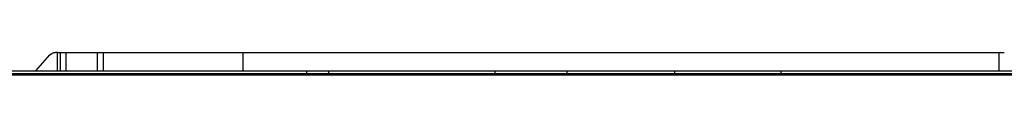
# Model space of a CAD drawing. Header units: millimetres. Extents: x 922208 to 1069538, y -182208 to -99877.
# Tile 105 of 256: x 982724.49 to 982989.89, y -160811.43 to -160805.19. Entities that reach past the tile are written whole.
import ezdxf

# ---------------------------------------------------------------- set-up
doc = ezdxf.new("R2010")
doc.units = ezdxf.units.MM
doc.header["$MEASUREMENT"] = 0
doc.layers.add('IS_KLIM_urządzenia', color=3, linetype='Continuous')

# ---------------------------------------------------------------- blocks, each defined once
blk = doc.blocks.new('G$CFEA986A8')
at = {"layer": 'IS_KLIM_urządzenia', "linetype": 'Continuous'}
for p, q in [((247.78, 196.29), (251.6, 200.59)), ((253.61, 201.26), (253.09, 201.26)), ((255.91, 201.26), (264.42, 201.26)), ((303.61, 201.26), (507.43, 201.26)), ((507.43, 196.29), (507.43, 201.26)), ((507.43, 201.26), (508.86, 201.26)), ((278.23, 195.58), (278.23, 195.13)), ((320.84, 196.24), (320.84, 196.29)), ((320.84, 195.58), (320.84, 196.24)), ((320.84, 195.13), (320.84, 195.58)), ((326.83, 196.24), (326.83, 196.29)), ((326.83, 195.58), (326.83, 196.24)), ((326.83, 195.13), (326.83, 195.58)), ((371.52, 196.29), (371.52, 196.24)), ((371.52, 196.24), (371.52, 195.58)), ((371.52, 195.58), (371.52, 195.13)), ((391.02, 196.24), (391.02, 196.29)), ((391.02, 195.13), (391.02, 195.58)), ((420.02, 196.29), (420.02, 196.24)), ((420.02, 195.13), (420.02, 195.58)), ((448.64, 196.29), (448.64, 196.24)), ((448.64, 195.58), (448.64, 195.13))]:
    blk.add_line(p, q, dxfattribs=at)
at = {"layer": 'IS_KLIM_urządzenia', "linetype": 'Continuous', "extrusion": (0, 0, -1)}
blk.add_arc((-253.09, 199.26), 2, 41.5986, 90, dxfattribs=at)
at = {"layer": 'IS_KLIM_urządzenia', "linetype": 'Continuous'}
for points, degree in [([(253.61, 196.29), (253.61, 197.95), (253.61, 199.6), (253.61, 201.26)], 3), ([(254.48, 196.29), (254.48, 197.95), (254.48, 199.6), (254.48, 201.26)], 3), ([(254.48, 201.26), (254.96, 201.26), (255.43, 201.26), (255.91, 201.26)], 3), ([(255.91, 201.26), (255.91, 199.6), (255.91, 197.95), (255.91, 196.29)], 3), ([(264.42, 196.29), (264.42, 197.95), (264.42, 199.6), (264.42, 201.26)], 3), ([(264.42, 201.26), (264.93, 201.26), (265.45, 201.26), (265.97, 201.26)], 3), ([(265.97, 201.26), (265.97, 196.29)], 1), ([(303.61, 201.26), (303.61, 196.29)], 1), ([(239.13, 196.29), (266.37, 196.29), (293.61, 196.29), (320.84, 196.29)], 3), ([(320.84, 196.24), (293.61, 196.24), (266.37, 196.24), (239.13, 196.24)], 3), ([(239.13, 195.58), (252.17, 195.58), (265.2, 195.58), (278.23, 195.58)], 3), ([(278.23, 195.13), (265.2, 195.13), (252.17, 195.13), (239.13, 195.13)], 3), ([(320.84, 196.29), (322.84, 196.29), (324.84, 196.29), (326.83, 196.29)], 3), ([(326.83, 196.24), (324.84, 196.24), (322.84, 196.24), (320.84, 196.24)], 3), ([(320.84, 195.58), (322.84, 195.58), (324.84, 195.58), (326.83, 195.58)], 3), ([(326.83, 195.13), (324.84, 195.13), (322.84, 195.13), (320.84, 195.13)], 3), ([(371.52, 196.24), (356.63, 196.24), (341.73, 196.24), (326.83, 196.24)], 3), ([(326.83, 195.58), (341.73, 195.58), (356.63, 195.58), (371.52, 195.58)], 3), ([(371.52, 195.13), (356.63, 195.13), (341.73, 195.13), (326.83, 195.13)], 3), ([(371.52, 196.29), (378.02, 196.29), (384.52, 196.29), (391.02, 196.29)], 3), ([(391.02, 196.24), (384.52, 196.24), (378.02, 196.24), (371.52, 196.24)], 3), ([(371.52, 195.58), (378.02, 195.58), (384.52, 195.58), (391.02, 195.58)], 3), ([(391.02, 195.13), (384.52, 195.13), (378.02, 195.13), (371.52, 195.13)], 3), ([(391.02, 196.29), (400.69, 196.29), (410.36, 196.29), (420.02, 196.29)], 3), ([(391.02, 195.58), (391.02, 195.8), (391.02, 196.02), (391.02, 196.24)], 3), ([(420.02, 196.24), (410.36, 196.24), (400.69, 196.24), (391.02, 196.24)], 3), ([(391.02, 195.58), (400.69, 195.58), (410.36, 195.58), (420.02, 195.58)], 3), ([(420.02, 195.13), (410.36, 195.13), (400.69, 195.13), (391.02, 195.13)], 3), ([(420.02, 196.29), (429.56, 196.29), (439.1, 196.29), (448.64, 196.29)], 3), ([(420.02, 195.58), (420.02, 195.8), (420.02, 196.02), (420.02, 196.24)], 3), ([(420.02, 195.58), (429.56, 195.58), (439.1, 195.58), (448.64, 195.58)], 3), ([(448.64, 196.29), (505.06, 196.29), (561.48, 196.29), (772.5, 196.17)], 3), ([(448.64, 196.24), (448.64, 196.02), (448.64, 195.8), (448.64, 195.58)], 3), ([(772.5, 196.12), (561.48, 196.24), (505.06, 196.24), (448.64, 196.24)], 3), ([(772.5, 195.01), (561.48, 195.13), (505.06, 195.13), (448.64, 195.13)], 3)]:
    blk.add_open_spline(points, degree=degree, dxfattribs=at)
for points, knots in [([(253.61, 201.26), (253.87, 201.26), (254.14, 201.26), (254.43, 201.26), (254.45, 201.26), (254.48, 201.26)], [0, 0, 0, 0, 0.911049, 0.911049, 1, 1, 1, 1]), ([(265.97, 201.26), (266.02, 201.26), (266.06, 201.26), (270.28, 201.26), (274.45, 201.26), (286.95, 201.26), (295.28, 201.26), (303.61, 201.26)], [0, 0, 0, 0, 0.003771, 0.003771, 0.335869, 0.335869, 1, 1, 1, 1]), ([(278.23, 195.58), (285.33, 195.58), (292.43, 195.58), (306.64, 195.58), (313.74, 195.58), (320.84, 195.58)], [0, 0, 0, 0, 0.5, 0.5, 1, 1, 1, 1]), ([(320.84, 195.13), (320.51, 195.13), (320.18, 195.13), (318.51, 195.13), (317.18, 195.13), (310.51, 195.13), (305.18, 195.13), (292.64, 195.13), (285.43, 195.13), (278.23, 195.13)], [0, 0, 0, 0, 0.023466, 0.023466, 0.117331, 0.117331, 0.49279, 0.49279, 1, 1, 1, 1]), ([(326.83, 196.29), (337.74, 196.29), (348.64, 196.29), (363.53, 196.29), (367.53, 196.29), (371.52, 196.29)], [0, 0, 0, 0, 0.731807, 0.731807, 1, 1, 1, 1]), ([(448.64, 196.24), (441.24, 196.24), (433.84, 196.24), (424.3, 196.24), (422.16, 196.24), (420.02, 196.24)], [0, 0, 0, 0, 0.776026, 0.776026, 1, 1, 1, 1]), ([(448.64, 195.13), (441.24, 195.13), (433.84, 195.13), (424.3, 195.13), (422.16, 195.13), (420.02, 195.13)], [0, 0, 0, 0, 0.776026, 0.776026, 1, 1, 1, 1]), ([(448.64, 195.58), (499.41, 195.58), (550.18, 195.58), (761.2, 195.46), (766.85, 195.46), (772.5, 195.46)], [0, 0, 0, 0, 0.899861, 0.899861, 1, 1, 1, 1])]:
    blk.add_open_spline(points, degree=3, knots=knots, dxfattribs=at)

msp = doc.modelspace()

# ---------------------------------------------------------------- block references
at = {"layer": 'IS_KLIM_urządzenia'}
msp.add_blockref('G$CFEA986A8', (982481.03, -161006.45), dxfattribs=at)

doc.saveas('drawing.dxf')
